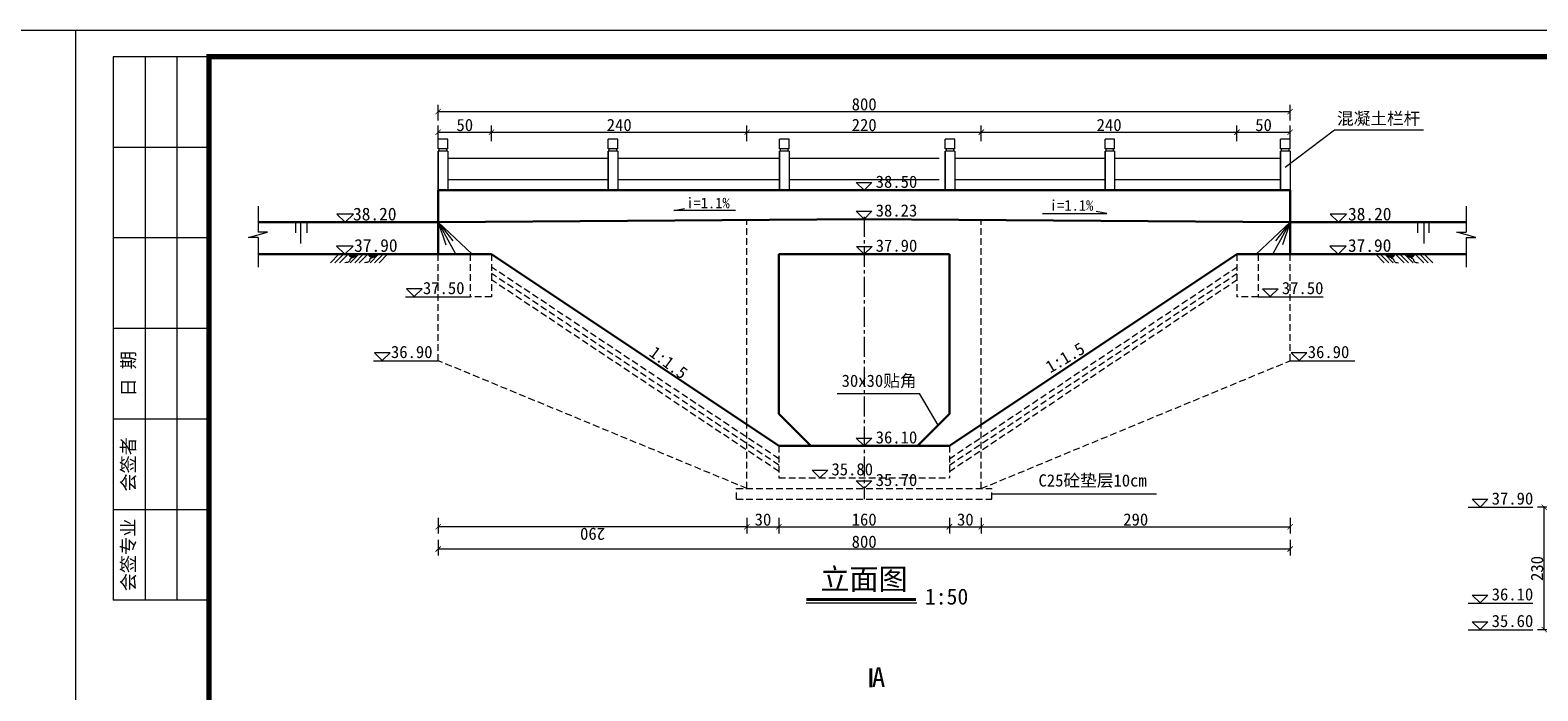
# Model space of a CAD drawing. Extents: x -27255 to 1448651, y 31034 to 8081248.
# Tile 45 of 198: x 583316 to 583599, y 3859037 to 3859161. Entities that reach past the tile are written whole.
import ezdxf

# ---------------------------------------------------------------- set-up
doc = ezdxf.new("R2010")
doc.units = 0
doc.linetypes.add('CENTER2', pattern=[1.125, 0.75, -0.125, 0.125, -0.125])
doc.linetypes.add('HIDDEN', pattern=[0.375, 0.25, -0.125])
doc.layers.get('0').update_dxf_attribs({"linetype": 'CONTINUOUS'})
for name, color, linetype, lineweight in [('0.09折线', 6, 'CONTINUOUS', 9), ('0.09标注线', 3, 'CONTINUOUS', 9), ('0.13填充', 8, 'CONTINUOUS', 9), ('0.13文字', 3, 'CONTINUOUS', 13), ('中心线', 1, 'CENTER2', 20), ('中粗线', 7, 'CONTINUOUS', 25), ('图框', 7, 'CONTINUOUS', 20), ('文字', 7, 'CONTINUOUS', 15), ('粗线', 7, 'CONTINUOUS', 35), ('细实线', 3, 'CONTINUOUS', 20), ('虚线', 251, 'HIDDEN', 15), ('配筋1', 1, 'CONTINUOUS', 50)]:
    doc.layers.add(name, color=color, linetype=linetype, lineweight=lineweight)
doc.styles.add('-仿宋_GB2312', font='FangSong_GB2312.ttf')
doc.styles.get("Standard").update_dxf_attribs({"font": 'rs.shx', "bigfont": 'hztxt.shx'})
doc.styles.add('宋体', font='FangSong_GB2312.ttf')
doc.dimstyles.get("Standard").update_dxf_attribs({"dimtxt": 0.18, "dimasz": 0.18, "dimexe": 0.18, "dimexo": 0.0625, "dimgap": 0.09, "dimtad": 0, "dimtih": 1, "dimtoh": 1, "dimdec": 4, "dimzin": 0, "dimdsep": 46, "dimtxsty": 'Standard', "dimcen": 0.09, "dimadec": 0, "dimazin": 0, "dimtfac": 1, "dimtdec": 4, "dimtofl": 0, "dimtmove": 0, "dimatfit": 3, "dimfxl": 1, "dimtolj": 1, "dimtzin": 0, "dimarcsym": 0})
doc.dimstyles.new('zzzz STANDARD', dxfattribs={"dimtxt": 2.3, "dimasz": 1, "dimexe": 1.25, "dimexo": 1.5, "dimgap": 0.2, "dimtad": 1, "dimdec": 0, "dimlfac": 10, "dimzin": 0, "dimdsep": 46, "dimtxsty": '-仿宋_GB2312', "dimblk": 'ARCHTICK', "dimcen": 0.09, "dimadec": 0, "dimazin": 0, "dimtfac": 1, "dimtdec": 0, "dimtix": 1, "dimtmove": 2, "dimatfit": 3, "dimfxl": 1.7, "dimfxlon": 1, "dimtolj": 1, "dimtzin": 0, "dimlwd": 9, "dimlwe": 9, "dimarcsym": 0})

# ---------------------------------------------------------------- blocks, each defined once
blk = doc.blocks.new('d4trtg')
at = {"lineweight": 0}
for p, q in [((653868.4, 3899605.3), (653868.4, 3902577.3)), ((653868.4, 3902577.3), (658071.2, 3902577.3))]:
    blk.add_line(p, q, dxfattribs=at)
for p, q in [((654118.6, 3902527.3), (653938.4, 3902527.3)), ((653938.4, 3902527.3), (653938.4, 3901506.6)), ((653998.5, 3902527.3), (653998.5, 3901506.6)), ((654058.5, 3902527.3), (654058.5, 3901506.6)), ((654118.6, 3902357.2), (653938.4, 3902357.2)), ((654118.6, 3902187.1), (653938.4, 3902187.1)), ((654118.6, 3902017), (653938.4, 3902017)), ((654118.6, 3901846.8), (653938.4, 3901846.8)), ((654118.6, 3901676.7), (653938.4, 3901676.7)), ((654118.6, 3901506.6), (653938.4, 3901506.6))]:
    blk.add_line(p, q)
at = {"lineweight": 0, "const_width": 10}
blk.add_lwpolyline([(654118.6, 3902527.3), (658021.2, 3902527.3), (658021.2, 3899655.4), (654118.6, 3899655.4)], close=True, dxfattribs=at)
at = {"char_height": 25.02, "attachment_point": 5, "rotation": 90, "style": '宋体'}
for s, insert in [('日 期', (653968.5, 3901931.9)), ('会签者', (653968.5, 3901761.8)), ('会签专业', (653968.5, 3901591.7))]:
    blk.add_mtext(s, dxfattribs=dict(at, insert=insert))
blk = doc.blocks.new('_ARCHTICK')
at = {"color": 0, "linetype": 'ByBlock', "const_width": 0.15}
blk.add_lwpolyline([(-0.5, -0.5), (0.5, 0.5)], dxfattribs=at)

msp = doc.modelspace()

# ---------------------------------------------------------------- hatches: boundary and pattern name
at = {"layer": '0.13填充'}
h = msp.add_hatch(color=7, dxfattribs=at)
edge = h.paths.add_edge_path()
edge.add_ellipse((583376.05253, 3859118.82906), major_axis=(0, -0.87682), ratio=0.964264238, start_angle=280.8772955, end_angle=439.1227045)
edge.add_line((583376.88282, 3859118.6636), (583375.22223, 3859118.6636))
h = msp.add_hatch(color=7, dxfattribs=at)
edge = h.paths.add_edge_path()
edge.add_ellipse((583379.77149, 3859118.82906), major_axis=(0, -0.87682), ratio=0.964264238, start_angle=280.8772955, end_angle=439.1227045)
edge.add_line((583380.60179, 3859118.6636), (583378.9412, 3859118.6636))
h = msp.add_hatch(color=7, dxfattribs=at)
edge = h.paths.add_edge_path()
edge.add_ellipse((583571.07942, 3859118.82906), major_axis=(0, -0.87682), ratio=0.964264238, start_angle=-79.1227045, end_angle=79.1227045, ccw=False)
edge.add_line((583570.24913, 3859118.6636), (583571.90971, 3859118.6636))
h = msp.add_hatch(color=7, dxfattribs=at)
edge = h.paths.add_edge_path()
edge.add_ellipse((583574.79838, 3859118.82906), major_axis=(0, -0.87682), ratio=0.964264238, start_angle=-79.1227045, end_angle=79.1227045, ccw=False)
edge.add_line((583573.96809, 3859118.6636), (583575.62868, 3859118.6636))

# ---------------------------------------------------------------- linework, layer by layer
at = {"layer": '0.09折线', "color": 7}
for p, q in [((583392.14615, 3859138.45151), (583392.14615, 3859140.25151)), ((583392.14615, 3859138.45151), (583392.14615, 3859140.25151)), ((583392.14615, 3859138.45151), (583392.14615, 3859140.25151)), ((583392.14615, 3859138.45151), (583392.14615, 3859140.25151)), ((583393.94615, 3859140.25151), (583392.14615, 3859140.25151)), ((583392.14615, 3859138.45151), (583392.14615, 3859140.25151)), ((583393.94615, 3859140.25151), (583392.14615, 3859140.25151)), ((583392.14615, 3859138.45151), (583392.14615, 3859140.25151)), ((583393.94615, 3859140.25151), (583392.14615, 3859140.25151)), ((583393.94615, 3859138.45151), (583393.94615, 3859140.25151)), ((583393.94615, 3859138.45151), (583393.94615, 3859140.25151)), ((583393.94615, 3859138.45151), (583393.94615, 3859140.25151)), ((583424.0695, 3859138.45122), (583424.0695, 3859140.25122)), ((583424.0695, 3859138.45122), (583424.0695, 3859140.25122)), ((583424.0695, 3859138.45122), (583424.0695, 3859140.25122)), ((583424.0695, 3859138.45122), (583424.0695, 3859140.25122)), ((583425.8695, 3859140.25122), (583424.0695, 3859140.25122)), ((583424.0695, 3859138.45122), (583424.0695, 3859140.25122)), ((583425.8695, 3859140.25122), (583424.0695, 3859140.25122)), ((583424.0695, 3859138.45122), (583424.0695, 3859140.25122)), ((583425.8695, 3859140.25122), (583424.0695, 3859140.25122)), ((583425.8695, 3859138.45122), (583425.8695, 3859140.25122)), ((583425.8695, 3859138.45122), (583425.8695, 3859140.25122)), ((583425.8695, 3859138.45122), (583425.8695, 3859140.25122)), ((583456.24011, 3859138.45122), (583456.24011, 3859140.25122)), ((583456.24011, 3859138.45122), (583456.24011, 3859140.25122)), ((583456.24011, 3859138.45122), (583456.24011, 3859140.25122)), ((583456.24011, 3859138.45122), (583456.24011, 3859140.25122)), ((583458.04011, 3859140.25122), (583456.24011, 3859140.25122)), ((583456.24011, 3859138.45122), (583456.24011, 3859140.25122)), ((583458.04011, 3859140.25122), (583456.24011, 3859140.25122)), ((583456.24011, 3859138.45122), (583456.24011, 3859140.25122)), ((583458.04011, 3859140.25122), (583456.24011, 3859140.25122)), ((583458.04011, 3859138.45122), (583458.04011, 3859140.25122)), ((583458.04011, 3859138.45122), (583458.04011, 3859140.25122)), ((583458.04011, 3859138.45122), (583458.04011, 3859140.25122)), ((583487.38316, 3859138.45122), (583487.38316, 3859140.25122)), ((583487.38316, 3859138.45122), (583487.38316, 3859140.25122)), ((583487.38316, 3859138.45122), (583487.38316, 3859140.25122)), ((583487.38316, 3859138.45122), (583487.38316, 3859140.25122)), ((583489.18316, 3859140.25122), (583487.38316, 3859140.25122)), ((583487.38316, 3859138.45122), (583487.38316, 3859140.25122)), ((583489.18316, 3859140.25122), (583487.38316, 3859140.25122)), ((583487.38316, 3859138.45122), (583487.38316, 3859140.25122)), ((583489.18316, 3859140.25122), (583487.38316, 3859140.25122)), ((583489.18316, 3859138.45122), (583489.18316, 3859140.25122)), ((583489.18316, 3859138.45122), (583489.18316, 3859140.25122)), ((583489.18316, 3859138.45122), (583489.18316, 3859140.25122)), ((583517.38316, 3859138.45122), (583517.38316, 3859140.25122)), ((583517.38316, 3859138.45122), (583517.38316, 3859140.25122)), ((583517.38316, 3859138.45122), (583517.38316, 3859140.25122)), ((583517.38316, 3859138.45122), (583517.38316, 3859140.25122)), ((583519.18316, 3859140.25122), (583517.38316, 3859140.25122)), ((583517.38316, 3859138.45122), (583517.38316, 3859140.25122)), ((583519.18316, 3859140.25122), (583517.38316, 3859140.25122)), ((583517.38316, 3859138.45122), (583517.38316, 3859140.25122)), ((583519.18316, 3859140.25122), (583517.38316, 3859140.25122)), ((583519.18316, 3859138.45122), (583519.18316, 3859140.25122)), ((583519.18316, 3859138.45122), (583519.18316, 3859140.25122)), ((583519.18316, 3859138.45122), (583519.18316, 3859140.25122)), ((583550.34069, 3859138.45122), (583550.34069, 3859140.25122)), ((583550.34069, 3859138.45122), (583550.34069, 3859140.25122)), ((583550.34069, 3859138.45122), (583550.34069, 3859140.25122)), ((583550.34069, 3859138.45122), (583550.34069, 3859140.25122)), ((583552.14069, 3859140.25122), (583550.34069, 3859140.25122)), ((583550.34069, 3859138.45122), (583550.34069, 3859140.25122)), ((583552.14069, 3859140.25122), (583550.34069, 3859140.25122)), ((583550.34069, 3859138.45122), (583550.34069, 3859140.25122)), ((583552.14069, 3859140.25122), (583550.34069, 3859140.25122)), ((583552.14069, 3859138.45122), (583552.14069, 3859140.25122)), ((583552.14069, 3859138.45122), (583552.14069, 3859140.25122)), ((583552.14069, 3859138.45122), (583552.14069, 3859140.25122)), ((583393.94615, 3859138.45151), (583392.14615, 3859138.45151)), ((583393.94615, 3859138.45151), (583392.14615, 3859138.45151)), ((583393.94615, 3859138.45151), (583392.14615, 3859138.45151)), ((583392.14615, 3859138.05151), (583392.14615, 3859130.66927)), ((583392.14615, 3859138.05151), (583392.14615, 3859130.66927)), ((583392.14615, 3859138.05151), (583392.14615, 3859130.66927)), ((583392.14615, 3859130.66927), (583392.14615, 3859138.05151)), ((583393.94615, 3859138.05151), (583392.14615, 3859138.05151)), ((583392.14615, 3859130.66927), (583392.14615, 3859138.05151)), ((583393.94615, 3859138.05151), (583392.14615, 3859138.05151)), ((583392.14615, 3859130.66927), (583392.14615, 3859138.05151)), ((583393.94615, 3859138.05151), (583392.14615, 3859138.05151)), ((583392.34615, 3859138.05151), (583392.34615, 3859138.45151)), ((583392.34615, 3859138.05151), (583392.34615, 3859138.45151)), ((583392.34615, 3859138.05151), (583392.34615, 3859138.45151)), ((583393.74615, 3859138.05151), (583393.74615, 3859138.45151)), ((583393.74615, 3859138.05151), (583393.74615, 3859138.45151)), ((583393.74615, 3859138.05151), (583393.74615, 3859138.45151)), ((583393.94615, 3859138.05151), (583393.94615, 3859130.66927)), ((583393.94615, 3859138.05151), (583393.94615, 3859130.66927)), ((583393.94615, 3859138.05151), (583393.94615, 3859130.66927)), ((583425.8695, 3859138.45122), (583424.0695, 3859138.45122)), ((583425.8695, 3859138.45122), (583424.0695, 3859138.45122)), ((583425.8695, 3859138.45122), (583424.0695, 3859138.45122)), ((583424.0695, 3859138.05122), (583424.0695, 3859130.66898)), ((583424.0695, 3859138.05122), (583424.0695, 3859130.66898)), ((583424.0695, 3859138.05122), (583424.0695, 3859130.66898)), ((583424.0695, 3859130.66898), (583424.0695, 3859138.05122)), ((583425.8695, 3859138.05122), (583424.0695, 3859138.05122)), ((583424.0695, 3859130.66898), (583424.0695, 3859138.05122)), ((583425.8695, 3859138.05122), (583424.0695, 3859138.05122)), ((583424.0695, 3859130.66898), (583424.0695, 3859138.05122)), ((583425.8695, 3859138.05122), (583424.0695, 3859138.05122)), ((583424.2695, 3859138.05122), (583424.2695, 3859138.45122)), ((583424.2695, 3859138.05122), (583424.2695, 3859138.45122)), ((583424.2695, 3859138.05122), (583424.2695, 3859138.45122)), ((583425.6695, 3859138.05122), (583425.6695, 3859138.45122)), ((583425.6695, 3859138.05122), (583425.6695, 3859138.45122)), ((583425.6695, 3859138.05122), (583425.6695, 3859138.45122)), ((583425.8695, 3859138.05122), (583425.8695, 3859130.66898)), ((583425.8695, 3859138.05122), (583425.8695, 3859130.66898)), ((583425.8695, 3859138.05122), (583425.8695, 3859130.66898)), ((583458.04011, 3859138.45122), (583456.24011, 3859138.45122)), ((583458.04011, 3859138.45122), (583456.24011, 3859138.45122)), ((583458.04011, 3859138.45122), (583456.24011, 3859138.45122)), ((583456.24011, 3859138.05122), (583456.24011, 3859130.66898)), ((583456.24011, 3859138.05122), (583456.24011, 3859130.66898)), ((583456.24011, 3859138.05122), (583456.24011, 3859130.66898)), ((583456.24011, 3859130.66898), (583456.24011, 3859138.05122)), ((583458.04011, 3859138.05122), (583456.24011, 3859138.05122)), ((583456.24011, 3859130.66898), (583456.24011, 3859138.05122)), ((583458.04011, 3859138.05122), (583456.24011, 3859138.05122)), ((583456.24011, 3859130.66898), (583456.24011, 3859138.05122)), ((583458.04011, 3859138.05122), (583456.24011, 3859138.05122)), ((583456.44011, 3859138.05122), (583456.44011, 3859138.45122)), ((583456.44011, 3859138.05122), (583456.44011, 3859138.45122)), ((583456.44011, 3859138.05122), (583456.44011, 3859138.45122)), ((583457.84011, 3859138.05122), (583457.84011, 3859138.45122)), ((583457.84011, 3859138.05122), (583457.84011, 3859138.45122)), ((583457.84011, 3859138.05122), (583457.84011, 3859138.45122)), ((583458.04011, 3859138.05122), (583458.04011, 3859130.66898)), ((583458.04011, 3859138.05122), (583458.04011, 3859130.66898)), ((583458.04011, 3859138.05122), (583458.04011, 3859130.66898)), ((583489.18316, 3859138.45122), (583487.38316, 3859138.45122)), ((583489.18316, 3859138.45122), (583487.38316, 3859138.45122)), ((583489.18316, 3859138.45122), (583487.38316, 3859138.45122)), ((583487.38316, 3859138.05122), (583487.38316, 3859130.66898)), ((583487.38316, 3859138.05122), (583487.38316, 3859130.66898)), ((583487.38316, 3859138.05122), (583487.38316, 3859130.66898)), ((583487.38316, 3859130.66898), (583487.38316, 3859138.05122)), ((583489.18316, 3859138.05122), (583487.38316, 3859138.05122)), ((583487.38316, 3859130.66898), (583487.38316, 3859138.05122)), ((583489.18316, 3859138.05122), (583487.38316, 3859138.05122)), ((583487.38316, 3859130.66898), (583487.38316, 3859138.05122)), ((583489.18316, 3859138.05122), (583487.38316, 3859138.05122)), ((583487.58316, 3859138.05122), (583487.58316, 3859138.45122)), ((583487.58316, 3859138.05122), (583487.58316, 3859138.45122)), ((583487.58316, 3859138.05122), (583487.58316, 3859138.45122)), ((583488.98316, 3859138.05122), (583488.98316, 3859138.45122)), ((583488.98316, 3859138.05122), (583488.98316, 3859138.45122)), ((583488.98316, 3859138.05122), (583488.98316, 3859138.45122)), ((583489.18316, 3859138.05122), (583489.18316, 3859130.66898)), ((583489.18316, 3859138.05122), (583489.18316, 3859130.66898)), ((583489.18316, 3859138.05122), (583489.18316, 3859130.66898)), ((583519.18316, 3859138.45122), (583517.38316, 3859138.45122)), ((583519.18316, 3859138.45122), (583517.38316, 3859138.45122)), ((583519.18316, 3859138.45122), (583517.38316, 3859138.45122)), ((583517.38316, 3859138.05122), (583517.38316, 3859130.66898)), ((583517.38316, 3859138.05122), (583517.38316, 3859130.66898)), ((583517.38316, 3859138.05122), (583517.38316, 3859130.66898)), ((583517.38316, 3859130.66898), (583517.38316, 3859138.05122)), ((583519.18316, 3859138.05122), (583517.38316, 3859138.05122)), ((583517.38316, 3859130.66898), (583517.38316, 3859138.05122)), ((583519.18316, 3859138.05122), (583517.38316, 3859138.05122)), ((583517.38316, 3859130.66898), (583517.38316, 3859138.05122)), ((583519.18316, 3859138.05122), (583517.38316, 3859138.05122)), ((583517.58316, 3859138.05122), (583517.58316, 3859138.45122)), ((583517.58316, 3859138.05122), (583517.58316, 3859138.45122)), ((583517.58316, 3859138.05122), (583517.58316, 3859138.45122)), ((583518.98316, 3859138.05122), (583518.98316, 3859138.45122)), ((583518.98316, 3859138.05122), (583518.98316, 3859138.45122)), ((583518.98316, 3859138.05122), (583518.98316, 3859138.45122)), ((583519.18316, 3859138.05122), (583519.18316, 3859130.66898)), ((583519.18316, 3859138.05122), (583519.18316, 3859130.66898)), ((583519.18316, 3859138.05122), (583519.18316, 3859130.66898)), ((583552.14069, 3859138.45122), (583550.34069, 3859138.45122)), ((583552.14069, 3859138.45122), (583550.34069, 3859138.45122)), ((583552.14069, 3859138.45122), (583550.34069, 3859138.45122)), ((583550.34069, 3859138.05122), (583550.34069, 3859130.66898)), ((583550.34069, 3859138.05122), (583550.34069, 3859130.66898)), ((583550.34069, 3859138.05122), (583550.34069, 3859130.66898)), ((583550.34069, 3859130.66898), (583550.34069, 3859138.05122)), ((583552.14069, 3859138.05122), (583550.34069, 3859138.05122)), ((583550.34069, 3859130.66898), (583550.34069, 3859138.05122)), ((583552.14069, 3859138.05122), (583550.34069, 3859138.05122)), ((583550.34069, 3859130.66898), (583550.34069, 3859138.05122)), ((583552.14069, 3859138.05122), (583550.34069, 3859138.05122)), ((583550.54069, 3859138.05122), (583550.54069, 3859138.45122)), ((583550.54069, 3859138.05122), (583550.54069, 3859138.45122)), ((583550.54069, 3859138.05122), (583550.54069, 3859138.45122)), ((583551.94069, 3859138.05122), (583551.94069, 3859138.45122)), ((583551.94069, 3859138.05122), (583551.94069, 3859138.45122)), ((583551.94069, 3859138.05122), (583551.94069, 3859138.45122)), ((583552.14069, 3859138.05122), (583552.14069, 3859130.66898)), ((583552.14069, 3859138.05122), (583552.14069, 3859130.66898)), ((583552.14069, 3859138.05122), (583552.14069, 3859130.66898)), ((583424.0695, 3859136.66898), (583393.94615, 3859136.66898)), ((583456.24011, 3859136.66898), (583425.8695, 3859136.66898)), ((583486.24011, 3859136.66898), (583458.04011, 3859136.66898)), ((583517.38316, 3859136.66898), (583489.18316, 3859136.66898)), ((583550.34069, 3859136.66898), (583519.18316, 3859136.66898)), ((583424.0695, 3859132.66898), (583393.94615, 3859132.66898)), ((583456.24011, 3859132.66898), (583425.8695, 3859132.66898)), ((583486.24011, 3859132.66898), (583458.04011, 3859132.66898)), ((583517.38316, 3859132.66898), (583489.18316, 3859132.66898)), ((583550.34069, 3859132.66898), (583519.18316, 3859132.66898))]:
    msp.add_line(p, q, dxfattribs=at)
at = {"layer": '0.09标注线', "color": 7}
for p, q in [((583560.44629, 3859141.96949), (583551.18769, 3859134.96732)), ((583577.15529, 3859141.96949), (583560.44629, 3859141.96949)), ((583470.67067, 3859132.13842), (583472.14011, 3859130.66898)), ((583470.67067, 3859132.13842), (583473.60955, 3859132.13842)), ((583472.14011, 3859130.66898), (583473.60955, 3859132.13842)), ((583373.14252, 3859126.20339), (583374.68231, 3859124.6636)), ((583376.2221, 3859126.20339), (583373.14252, 3859126.20339)), ((583374.68231, 3859124.6636), (583376.2221, 3859126.20339)), ((583470.67067, 3859126.74254), (583472.14011, 3859125.2731)), ((583470.67067, 3859126.74254), (583473.60955, 3859126.74254)), ((583472.14011, 3859125.2731), (583473.60955, 3859126.74254)), ((583559.65627, 3859126.20339), (583561.19606, 3859124.6636)), ((583562.73585, 3859126.20339), (583559.65627, 3859126.20339)), ((583561.19606, 3859124.6636), (583562.73585, 3859126.20339)), ((583373.07304, 3859120.20339), (583374.61283, 3859118.6636)), ((583376.15262, 3859120.20339), (583373.07304, 3859120.20339)), ((583374.61283, 3859118.6636), (583376.15262, 3859120.20339)), ((583470.67585, 3859120.13822), (583472.14529, 3859118.66878)), ((583470.67585, 3859120.13822), (583473.61473, 3859120.13822)), ((583472.14529, 3859118.66878), (583473.61473, 3859120.13822)), ((583559.58679, 3859120.20339), (583561.12658, 3859118.6636)), ((583562.66637, 3859120.20339), (583559.58679, 3859120.20339)), ((583561.12658, 3859118.6636), (583562.66637, 3859120.20339)), ((583387.65657, 3859110.70223), (583386.18713, 3859112.17167)), ((583389.12601, 3859112.17167), (583386.18713, 3859112.17167)), ((583389.12601, 3859112.17167), (583387.65657, 3859110.70223)), ((583546.94767, 3859112.17137), (583548.41711, 3859110.70193)), ((583546.94767, 3859112.17137), (583549.88655, 3859112.17137)), ((583548.41711, 3859110.70193), (583549.88655, 3859112.17137)), ((583385.98121, 3859110.67195), (583398.14618, 3859110.67195)), ((583546.145, 3859110.67165), (583558.30997, 3859110.67165)), ((583379.97456, 3859098.67165), (583392.13953, 3859098.67165)), ((583381.64992, 3859098.70193), (583380.18048, 3859100.17137)), ((583383.11936, 3859100.17137), (583380.18048, 3859100.17137)), ((583383.11936, 3859100.17137), (583381.64992, 3859098.70193)), ((583552.14069, 3859098.66878), (583564.30566, 3859098.66878)), ((583553.81605, 3859098.69906), (583552.34661, 3859100.1685)), ((583555.28549, 3859100.1685), (583552.34661, 3859100.1685)), ((583555.28549, 3859100.1685), (583553.81605, 3859098.69906)), ((583467.07067, 3859092.51398), (583482.56099, 3859092.51398)), ((583486.05548, 3859086.57896), (583482.56099, 3859092.51398)), ((583470.67067, 3859084.13304), (583472.14011, 3859082.6636)), ((583470.67067, 3859084.13304), (583473.60955, 3859084.13304)), ((583472.14011, 3859082.6636), (583473.60955, 3859084.13304)), ((583462.36405, 3859078.13304), (583463.83349, 3859076.6636)), ((583462.36405, 3859078.13304), (583465.30293, 3859078.13304)), ((583463.83349, 3859076.6636), (583465.30293, 3859078.13304)), ((583470.67067, 3859076.13304), (583472.14011, 3859074.6636)), ((583470.67067, 3859076.13304), (583473.60955, 3859076.13304)), ((583472.14011, 3859074.6636), (583473.60955, 3859076.13304)), ((583496.14011, 3859073.6636), (583527.0096, 3859073.6636)), ((583586.34588, 3859072.64695), (583587.81532, 3859071.17751)), ((583586.34588, 3859072.64695), (583589.28476, 3859072.64695)), ((583587.81532, 3859071.17751), (583589.28476, 3859072.64695)), ((583585.54322, 3859071.14723), (583597.70819, 3859071.14723)), ((583585.54322, 3859053.14697), (583597.70819, 3859053.14697)), ((583586.34588, 3859054.64669), (583587.81532, 3859053.17725)), ((583586.34588, 3859054.64669), (583589.28476, 3859054.64669)), ((583587.81532, 3859053.17725), (583589.28476, 3859054.64669)), ((583586.34588, 3859049.64669), (583587.81532, 3859048.17725)), ((583586.34588, 3859049.64669), (583589.28476, 3859049.64669)), ((583587.81532, 3859048.17725), (583589.28476, 3859049.64669)), ((583585.54322, 3859048.14697), (583597.70819, 3859048.14697))]:
    msp.add_line(p, q, dxfattribs=at)
at = {"layer": '0.13填充', "color": 7, "ltscale": 0.005}
msp.add_line((583461.2373, 3859053.20996), (583482.02343, 3859053.20996), dxfattribs=at)
at = {"layer": '0.13填充', "color": 7, "lineweight": 40, "ltscale": 0.005}
msp.add_line((583461.32738, 3859053.80976), (583481.87113, 3859053.80976), dxfattribs=at)
at = {"layer": '0.13文字', "linetype": 'Continuous', "lineweight": 13}
msp.add_line((582175.00285, 3859160.75293), (587865.89025, 3859160.75293), dxfattribs=at)
msp.add_line((582175.00285, 3859160.75293), (587865.89025, 3859160.75293), dxfattribs=at)
at = {"layer": '0.13文字', "color": 7, "linetype": 'Continuous', "lineweight": 13}
for p, q in [((583436.41185, 3859126.84907), (583438.3776, 3859127.26597)), ((583448.00043, 3859126.84907), (583436.41185, 3859126.84907)), ((583505.61797, 3859126.30008), (583517.68661, 3859126.30008)), ((583517.68661, 3859126.30008), (583515.72085, 3859126.71698)), ((583392.14615, 3859124.6734), (583398.50266, 3859118.67339)), ((583392.14615, 3859124.6734), (583395.37527, 3859118.71295)), ((583392.14615, 3859124.6734), (583394.919, 3859121.15621)), ((583392.14615, 3859124.6734), (583393.57787, 3859120.42964)), ((583552.14069, 3859124.6731), (583545.78418, 3859118.6731)), ((583552.14069, 3859124.6731), (583548.91156, 3859118.71266)), ((583552.14069, 3859124.6731), (583549.36784, 3859121.15591)), ((583552.14069, 3859124.6731), (583550.70897, 3859120.42934))]:
    msp.add_line(p, q, dxfattribs=at)
at = {"layer": '中心线', "color": 7, "lineweight": 15, "ltscale": 5}
msp.add_line((583472.14011, 3859125.66466), (583472.14011, 3859072.6636), dxfattribs=at)
at = {"layer": '中粗线', "color": 7, "lineweight": 30}
for p, q in [((583456.14011, 3859088.6636), (583456.14011, 3859118.66878)), ((583456.14011, 3859118.66878), (583488.14011, 3859118.66878)), ((583488.14011, 3859088.6636), (583488.14011, 3859118.66878)), ((583456.14011, 3859088.6636), (583462.14011, 3859082.6636)), ((583488.14011, 3859088.6636), (583482.14011, 3859082.6636)), ((583462.14011, 3859082.6636), (583482.14011, 3859082.6636))]:
    msp.add_line(p, q, dxfattribs=at)
at = {"layer": '粗线', "color": 7, "lineweight": 30}
msp.add_line((583392.14615, 3859124.6636), (583358.31716, 3859124.6636), dxfattribs=at)
at = {"layer": '细实线', "color": 7, "lineweight": 30}
for p, q in [((583392.14615, 3859118.67339), (583392.14615, 3859130.66927)), ((583552.14069, 3859130.66898), (583392.14615, 3859130.66898)), ((583552.14069, 3859118.6731), (583552.14069, 3859130.66898)), ((583472.14011, 3859125.2731), (583392.14615, 3859124.67133)), ((583472.14011, 3859125.2731), (583552.14069, 3859124.67104)), ((583552.14069, 3859124.6731), (583585.22084, 3859124.6731)), ((583358.31716, 3859118.6636), (583387.14011, 3859118.6636)), ((583402.14011, 3859118.6636), (583377.14011, 3859118.6636)), ((583456.14011, 3859082.6636), (583402.14011, 3859118.6636)), ((583488.14011, 3859082.6636), (583542.14011, 3859118.6636)), ((583585.22084, 3859118.6636), (583542.145, 3859118.6636)), ((583488.14011, 3859082.6636), (583456.14011, 3859082.6636))]:
    msp.add_line(p, q, dxfattribs=at)
at = {"layer": '细实线', "color": 7, "lineweight": 13}
for p, q in [((583358.31716, 3859127.70194), (583358.31716, 3859122.79744)), ((583585.22084, 3859127.70194), (583585.22084, 3859122.79744)), ((583365.34518, 3859124.6636), (583365.34518, 3859122.6636)), ((583366.30971, 3859124.6636), (583366.30971, 3859120.6636)), ((583367.50853, 3859124.6636), (583367.50853, 3859122.6636)), ((583576.02947, 3859124.6636), (583576.02947, 3859122.6636)), ((583577.22829, 3859124.6636), (583577.22829, 3859120.6636)), ((583578.19282, 3859124.6636), (583578.19282, 3859122.6636)), ((583356.51023, 3859121.78209), (583360.12409, 3859122.79744)), ((583358.31716, 3859121.78209), (583356.51023, 3859121.78209)), ((583360.12409, 3859122.79744), (583358.31716, 3859122.79744)), ((583358.31716, 3859121.78209), (583358.31716, 3859116.22116)), ((583583.41391, 3859122.79744), (583585.22084, 3859122.79744)), ((583587.02778, 3859121.78209), (583583.41391, 3859122.79744)), ((583585.22084, 3859121.78209), (583585.22084, 3859116.22116)), ((583585.22084, 3859121.78209), (583587.02778, 3859121.78209))]:
    msp.add_line(p, q, dxfattribs=at)
at = {"layer": '细实线', "color": 7, "ltscale": 5}
for p, q in [((583373.51788, 3859118.6636), (583371.91429, 3859117.06002)), ((583374.3664, 3859118.6636), (583372.76282, 3859117.06002)), ((583375.21493, 3859118.6636), (583373.61135, 3859117.06002)), ((583377.23684, 3859118.6636), (583375.63326, 3859117.06002)), ((583378.08537, 3859118.6636), (583376.48178, 3859117.06002)), ((583378.93389, 3859118.6636), (583377.33031, 3859117.06002)), ((583380.9558, 3859118.6636), (583379.35222, 3859117.06002)), ((583381.80433, 3859118.6636), (583380.20075, 3859117.06002)), ((583382.65286, 3859118.6636), (583381.04928, 3859117.06002)), ((583568.19806, 3859118.6636), (583569.80164, 3859117.06002)), ((583569.04658, 3859118.6636), (583570.65016, 3859117.06002)), ((583569.89511, 3859118.6636), (583571.49869, 3859117.06002)), ((583571.91702, 3859118.6636), (583573.5206, 3859117.06002)), ((583572.76555, 3859118.6636), (583574.36913, 3859117.06002)), ((583573.61407, 3859118.6636), (583575.21766, 3859117.06002)), ((583575.63598, 3859118.6636), (583577.23956, 3859117.06002)), ((583576.48451, 3859118.6636), (583578.08809, 3859117.06002)), ((583577.33304, 3859118.6636), (583578.93662, 3859117.06002))]:
    msp.add_line(p, q, dxfattribs=at)
at = {"layer": '细实线', "color": 7, "lineweight": 20, "ltscale": 5}
for points, start_tangent, end_tangent in [([(583376.01585, 3859117.95639), (583375.6561, 3859117.81748), (583375.56361, 3859117.66371), (583375.51752, 3859117.45611), (583375.35843, 3859117.26361), (583375.12027, 3859117.14313), (583374.61703, 3859117.06002)], (-0.999064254, 0.043250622), (-0.999505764, -0.031436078)), ([(583379.73481, 3859117.95639), (583379.37506, 3859117.81748), (583379.28257, 3859117.66371), (583379.23648, 3859117.45611), (583379.07739, 3859117.26361), (583378.83924, 3859117.14313), (583378.33599, 3859117.06002)], (-0.999064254, 0.043250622), (-0.999505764, -0.031436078)), ([(583571.1161, 3859117.95639), (583571.47585, 3859117.81748), (583571.56834, 3859117.66371), (583571.61443, 3859117.45611), (583571.77352, 3859117.26361), (583572.01168, 3859117.14313), (583572.51492, 3859117.06002)], (0.999064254, 0.043250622), (0.999505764, -0.031436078)), ([(583574.83506, 3859117.95639), (583575.19481, 3859117.81748), (583575.28731, 3859117.66371), (583575.33339, 3859117.45611), (583575.49248, 3859117.26361), (583575.73064, 3859117.14313), (583576.23388, 3859117.06002)], (0.999064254, 0.043250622), (0.999505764, -0.031436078))]:
    msp.add_spline(points, degree=3, dxfattribs=dict(at, start_tangent=start_tangent, end_tangent=end_tangent))
at = {"layer": '虚线', "color": 7, "lineweight": 15, "ltscale": 5}
for p, q in [((583450.14011, 3859086.66878), (583450.14011, 3859125.08453)), ((583494.14011, 3859086.66878), (583494.14011, 3859125.08453)), ((583392.13953, 3859098.66878), (583392.13953, 3859118.6731)), ((583398.14618, 3859118.66907), (583398.14618, 3859110.66907)), ((583402.14011, 3859118.66907), (583402.14496, 3859110.66907)), ((583542.145, 3859118.67165), (583542.145, 3859110.67165)), ((583546.145, 3859118.67165), (583546.145, 3859110.67165)), ((583552.14069, 3859098.66878), (583552.14069, 3859118.6731)), ((583456.14011, 3859080.2599), (583402.14157, 3859116.25892)), ((583456.14011, 3859079.05805), (583402.1423, 3859115.05658)), ((583488.14011, 3859080.2599), (583542.13864, 3859116.25892)), ((583488.14011, 3859079.05805), (583542.13792, 3859115.05658)), ((583456.14011, 3859077.8562), (583402.14303, 3859113.85425)), ((583488.14011, 3859077.8562), (583542.13719, 3859113.85425)), ((583402.14618, 3859110.66907), (583398.14618, 3859110.66907)), ((583546.145, 3859110.67165), (583542.145, 3859110.67165)), ((583450.14011, 3859074.6636), (583392.13953, 3859098.66878)), ((583494.14011, 3859074.6636), (583552.14069, 3859098.66878)), ((583450.14011, 3859074.6636), (583450.14011, 3859086.6636)), ((583494.14011, 3859074.6636), (583494.14011, 3859086.6636)), ((583456.14011, 3859082.6636), (583456.14011, 3859076.6636)), ((583488.14011, 3859082.6636), (583488.14011, 3859076.6636)), ((583456.14011, 3859076.6636), (583488.14011, 3859076.6636)), ((583448.14011, 3859074.6636), (583496.14011, 3859074.6636)), ((583448.14011, 3859072.6636), (583448.14011, 3859074.6636)), ((583448.14011, 3859072.6636), (583496.14011, 3859072.6636)), ((583450.14011, 3859074.6636), (583450.14011, 3859074.6636)), ((583496.14011, 3859072.6636), (583496.14011, 3859074.6636))]:
    msp.add_line(p, q, dxfattribs=at)
at = {"layer": '配筋1', "color": 7, "lineweight": 40}
msp.add_line((583473.4228, 3859037.33108), (583473.4228, 3859040.83628), dxfattribs=at)

# ---------------------------------------------------------------- block references
at = {"layer": '图框', "xscale": 0.09999999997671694, "yscale": 0.1000000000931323, "zscale": 0.1}
msp.add_blockref('d4trtg', (517937.24748, 3468903.01894), dxfattribs=at)

# ---------------------------------------------------------------- texts
at = {"layer": '0.09标注线', "color": 7, "style": '-仿宋_GB2312'}
for s, insert, char_height, width, attachment_point in [('混凝土栏杆', (583576.5893, 3859145.31644), 2.296, 33.1197884, 3), ('38.50', (583474.30615, 3859133.42979), 2.296, 15.6807882, 1), ('i=1.1%', (583446.90035, 3859129.30055), 2, 13.5272316, 3), ('i=1.1%', (583515.18048, 3859128.84908), 2, 13.5272316, 3), ('  38.20', (583384.32218, 3859127.41318), 2.4, 17.7868692, 3), ('38.23', (583474.30615, 3859128.03391), 2.296, 15.6807882, 1), ('38.20', (583571.16643, 3859127.41318), 2.4, 17.7868692, 3), ('37.90', (583384.52472, 3859121.51364), 2.4, 17.7868692, 3), ('37.90', (583474.31133, 3859121.42959), 2.296, 15.6807882, 1), ('37.90', (583571.14778, 3859121.51364), 2.4, 17.7868692, 3), ('37.50', (583397.09155, 3859113.46304), 2.296, 15.6807882, 3), ('37.50', (583550.58314, 3859113.46274), 2.296, 15.6807882, 1), ('36.90', (583391.0849, 3859101.46275), 2.296, 15.6807882, 3), ('36.90', (583563.25103, 3859101.45987), 2.296, 15.6807882, 3), ('30x30贴角', (583481.97928, 3859096.05419), 2.296, 28.9787094, 3), ('36.10', (583474.30615, 3859085.42441), 2.296, 15.6807882, 1), ('35.80', (583465.99953, 3859079.42441), 2.296, 15.6807882, 1), ('35.70', (583474.30615, 3859077.42441), 2.296, 15.6807882, 1), ('C25砼垫层10cm', (583504.88129, 3859077.32929), 2.296, 33.1197884, 1), ('37.90', (583589.98136, 3859073.93832), 2.296, 15.6807882, 1), ('36.10', (583589.98136, 3859055.93807), 2.296, 15.6807882, 1), ('35.60', (583589.98136, 3859050.93807), 2.296, 15.6807882, 1)]:
    msp.add_mtext(s, dxfattribs=dict(at, insert=insert, char_height=char_height, width=width, attachment_point=attachment_point))
at = {"layer": '0.09标注线', "color": 7, "char_height": 2.3, "width": 13.5272316, "attachment_point": 3, "style": '-仿宋_GB2312'}
for insert, rotation in [((583439.24424, 3859096.91129), 323.3277576), ((583512.65439, 3859102.23448), 30.6012031)]:
    msp.add_mtext('1:1.5', dxfattribs=dict(at, insert=insert, rotation=rotation))
at = {"layer": '文字', "color": 7, "attachment_point": 1, "style": '-仿宋_GB2312'}
for s, insert, char_height, width in [('立面图', (583463.92892, 3859059.65491), 4, 38.0137182), ('1:50', (583483.5359, 3859055.86863), 3, 10.2895474)]:
    msp.add_mtext(s, dxfattribs=dict(at, insert=insert, char_height=char_height, width=width))
at = {"layer": '细实线', "color": 7, "lineweight": 13, "insert": (583476.09694, 3859037.40088), "char_height": 3.68, "width": 21.9545884, "attachment_point": 9, "style": '-仿宋_GB2312'}
msp.add_mtext('A', dxfattribs=at)

# ---------------------------------------------------------------- dimensions: what is measured, and where the dimension line sits
at = {"layer": '0.13文字', "color": 3, "linetype": 'Continuous', "lineweight": 13}
for base, p1, p2 in [((583552.14069, 3859145.46284), (583392.14615, 3859118.67339), (583552.14069, 3859124.6731)), ((583402.14011, 3859141.57865), (583392.14831, 3859124.67135), (583402.14011, 3859118.66604)), ((583450.14011, 3859141.57865), (583402.14011, 3859130.66898), (583450.14011, 3859125.06466)), ((583494.14026, 3859141.57865), (583450.14011, 3859125.06466), (583494.14026, 3859125.06466)), ((583542.14011, 3859141.57865), (583494.14026, 3859125.06466), (583542.14011, 3859130.66898)), ((583552.14069, 3859141.57865), (583542.145, 3859118.67204), (583552.14069, 3859130.66898)), ((583552.14069, 3859067.47789), (583494.14011, 3859078.18296), (583552.14069, 3859117.11043)), ((583552.14069, 3859063.30531), (583392.13953, 3859102.6636), (583552.14069, 3859106.74254)), ((583456.14011, 3859067.47789), (583450.14011, 3859072.71454), (583456.14011, 3859086.71454)), ((583488.14011, 3859067.47789), (583456.14011, 3859086.71454), (583488.14011, 3859088.6636)), ((583494.14011, 3859067.47789), (583488.14011, 3859088.6636), (583494.14011, 3859072.71454))]:
    msp.add_linear_dim(base=base, p1=p1, p2=p2, dimstyle='zzzz STANDARD', override={"dimlfac": 5}, dxfattribs=at).render()
msp.add_linear_dim(base=(583392.13953, 3859067.47789), p1=(583450.14011, 3859078.18296), p2=(583392.13953, 3859117.11043), angle=180, dimstyle='zzzz STANDARD', override={"dimlfac": 5}, dxfattribs=at).render()
at = {"layer": '0.13文字', "lineweight": 13}
msp.add_linear_dim(base=(583599.85816, 3859071.14723), p1=(583613.49307, 3859048.14697), p2=(583605.60094, 3859071.14723), angle=90, dimstyle='Standard', override={"dimtxt": 2.3, "dimasz": 1, "dimexe": 1.25, "dimexo": 1.5, "dimgap": 0.2, "dimtad": 1, "dimtih": 0, "dimtoh": 0, "dimdec": 0, "dimlfac": 10, "dimtxsty": '-仿宋_GB2312', "dimblk": 'ARCHTICK', "dimtdec": 0, "dimtix": 1, "dimtofl": 1, "dimtmove": 2, "dimfxl": 1.7, "dimfxlon": 1, "dimlwd": 9, "dimlwe": 9}, dxfattribs=at).render()

doc.saveas('drawing.dxf')
